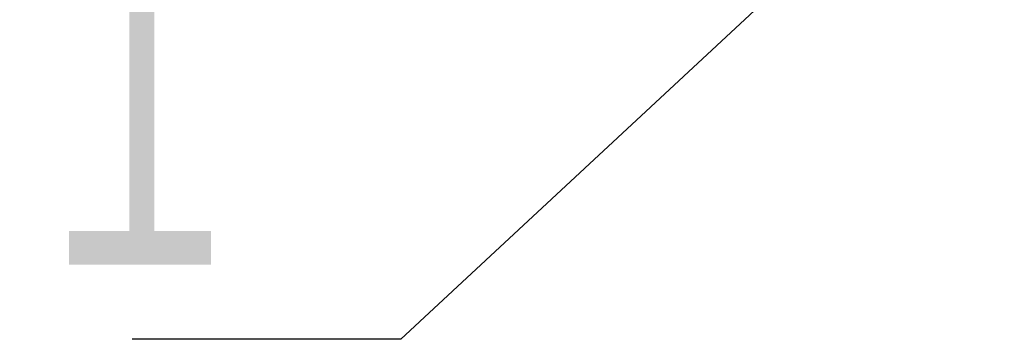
# Model space of a CAD drawing. Header units: millimetres. Extents: x 0 to 1300, y 0 to 891.
# Tile 9 of 146: x 427 to 443, y 245 to 250. Entities that reach past the tile are written whole.
import ezdxf

# ---------------------------------------------------------------- set-up
doc = ezdxf.new("R2010")
doc.units = ezdxf.units.MM
doc.header["$LTSCALE"] = 0.545669
doc.layers.add('NoLayerName_001', color=7, linetype='Continuous')
doc.styles.get("Standard").update_dxf_attribs({"font": 'txt', "bigfont": 'extfont2'})
doc.dimstyles.get("Standard").update_dxf_attribs({"dimtxt": 2.5, "dimasz": 2.5, "dimexe": 1, "dimexo": 1, "dimtad": 1, "dimdec": 3, "dimzin": 0, "dimdsep": 46, "dimtxsty": 'Standard', "dimcen": 2.5, "dimadec": 3, "dimazin": 0, "dimtfac": 0.75, "dimtdec": 3, "dimtmove": 0, "dimatfit": 3, "dimfxl": 1, "dimarcsym": 0})

msp = doc.modelspace()

# ---------------------------------------------------------------- texts
at = {"layer": 'NoLayerName_001', "color": 3, "linetype": 'Continuous', "lineweight": 13, "insert": (431.01531959, 245.60166803), "char_height": 5.9397539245, "attachment_point": 9, "line_spacing_factor": 0.742857}
msp.add_mtext('\\A1;\\W0.6667;１', dxfattribs=at)

# ---------------------------------------------------------------- leaders
at = {"layer": 'NoLayerName_001', "color": 3, "linetype": 'Continuous', "lineweight": 13, "annotation_type": 0, "has_hookline": 1, "hookline_direction": 1, "text_width": 2.26287654}
msp.add_leader([(465.85315928, 275.47221696), (433.05454671, 244.97666803), (431.64031959, 244.97666803)], dimstyle='Standard', override={"dimtxt": 5.939754, "dimasz": 1.414227, "dimldrblk": 'DOT'}, dxfattribs=at)

doc.saveas('drawing.dxf')
